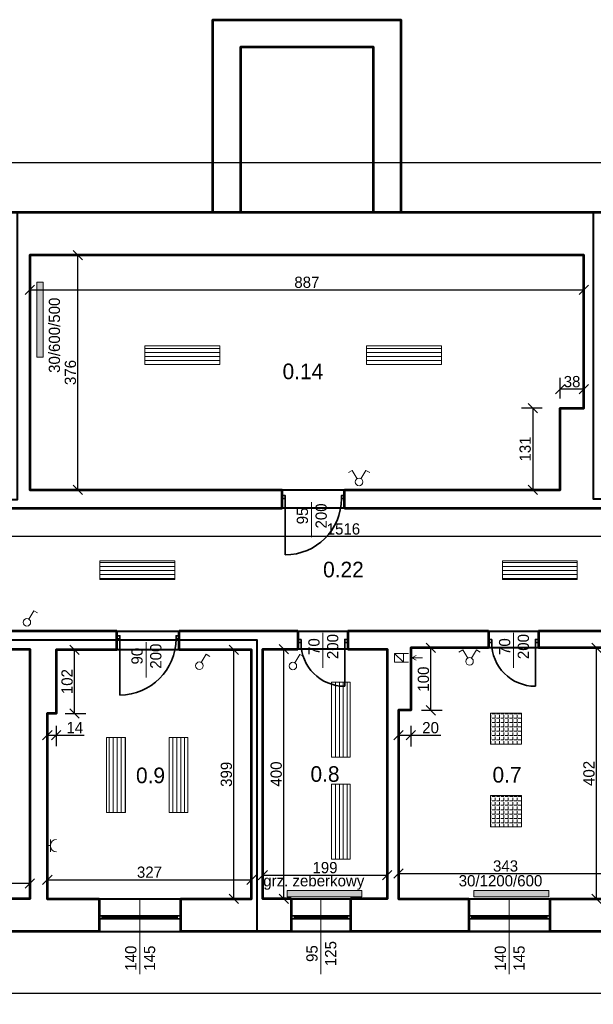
# Model space of a CAD drawing. Header units: millimetres. Extents: x 410204 to 467463, y -88400 to -47908.
# Tile 20 of 30: x 462016 to 462934, y -50555 to -48978. Entities that reach past the tile are written whole.
import ezdxf
from ezdxf.enums import TextEntityAlignment as Align

# ---------------------------------------------------------------- set-up
doc = ezdxf.new("R2010")
doc.units = ezdxf.units.MM
for name, color, linetype, lineweight in [('Apow', 1, 'Continuous', 40), ('drzwi', 53, 'Continuous', 35), ('gniazdo', 4, 'Continuous', 18), ('grzejnik', 20, 'Continuous', 18), ('komin', 213, 'Continuous', 18), ('okno', 211, 'Continuous', 35), ('opis', 47, 'Continuous', 18), ('opis powierzchnie', 10, 'Continuous', 18), ('oświetlenie', 40, 'Continuous', 18), ('widok', 136, 'Continuous', 18), ('ściany', 21, 'Continuous', 53)]:
    doc.layers.add(name, color=color, linetype=linetype, lineweight=lineweight)
doc.layers.add('wymiary wewn', color=151, linetype='Continuous')
doc.layers.add('wymiary zewn', color=82, linetype='Continuous')
doc.dimstyles.new('1 100', dxfattribs={"dimtxt": 18, "dimasz": 15, "dimexe": 18, "dimexo": 0.0625, "dimgap": 3, "dimtad": 1, "dimdec": 0, "dimzin": 0, "dimdsep": 46, "dimtxsty": 'Standard', "dimblk": 'OBLIQUE', "dimcen": 0.09, "dimadec": 0, "dimazin": 0, "dimtfac": 1, "dimtdec": 0, "dimtofl": 0, "dimtmove": 0, "dimatfit": 3, "dimldrblk": 'OBLIQUE', "dimfxl": 15, "dimfxlon": 1, "dimtolj": 1, "dimtzin": 0, "dimarcsym": 0})

# ---------------------------------------------------------------- blocks, each defined once
blk = doc.blocks.new('_Oblique')
at = {"color": 0, "linetype": 'ByBlock', "lineweight": -2}
blk.add_line((-0.5, -0.5), (0.5, 0.5), dxfattribs=at)
blk = doc.blocks.new('*D15466')
at = {"layer": 'Defpoints', "color": 0}
for p in [(462965.2, -50345.4), (462622.2, -50386), (462965.2, -50386)]:
    blk.add_point(p, dxfattribs=at)
at = {"layer": 'wymiary wewn', "color": 0, "lineweight": -2}
for p, q in [((462622.2, -50360.4), (462622.2, -50327.4)), ((462965.2, -50360.4), (462965.2, -50327.4)), ((462622.2, -50345.4), (462965.2, -50345.4))]:
    blk.add_line(p, q, dxfattribs=at)
at = {"layer": 'wymiary wewn', "color": 0, "linetype": 'ByBlock', "lineweight": -2, "xscale": 15, "yscale": 15, "zscale": 15, "rotation": 180}
blk.add_blockref('_Oblique', (462622.2, -50345.4), dxfattribs=at)
at = {"layer": 'wymiary wewn', "color": 0, "linetype": 'ByBlock', "lineweight": -2, "xscale": 15, "yscale": 15, "zscale": 15}
blk.add_blockref('_Oblique', (462965.2, -50345.4), dxfattribs=at)
at = {"layer": 'wymiary wewn', "color": 0, "insert": (462793.7, -50333.4), "char_height": 18, "attachment_point": 5}
blk.add_mtext('\\A1;343', dxfattribs=at)
blk = doc.blocks.new('*D15467')
at = {"layer": 'Defpoints', "color": 0}
for p in [(462604.2, -50348), (462405.2, -50386), (462604.2, -50386)]:
    blk.add_point(p, dxfattribs=at)
at = {"layer": 'wymiary wewn', "color": 0, "lineweight": -2}
for p, q in [((462405.2, -50363), (462405.2, -50330)), ((462604.2, -50363), (462604.2, -50330)), ((462405.2, -50348), (462604.2, -50348))]:
    blk.add_line(p, q, dxfattribs=at)
at = {"layer": 'wymiary wewn', "color": 0, "linetype": 'ByBlock', "lineweight": -2, "xscale": 15, "yscale": 15, "zscale": 15, "rotation": 180}
blk.add_blockref('_Oblique', (462405.2, -50348), dxfattribs=at)
at = {"layer": 'wymiary wewn', "color": 0, "linetype": 'ByBlock', "lineweight": -2, "xscale": 15, "yscale": 15, "zscale": 15}
blk.add_blockref('_Oblique', (462604.2, -50348), dxfattribs=at)
at = {"layer": 'wymiary wewn', "color": 0, "insert": (462504.7, -50336), "char_height": 18, "attachment_point": 5}
blk.add_mtext('\\A1;199', dxfattribs=at)
blk = doc.blocks.new('*D15468')
at = {"layer": 'Defpoints', "color": 0}
for p in [(462387.2, -50355.3), (462060.2, -50386), (462387.2, -50386)]:
    blk.add_point(p, dxfattribs=at)
at = {"layer": 'wymiary wewn', "color": 0, "lineweight": -2}
for p, q in [((462060.2, -50370.3), (462060.2, -50337.3)), ((462387.2, -50370.3), (462387.2, -50337.3)), ((462060.2, -50355.3), (462387.2, -50355.3))]:
    blk.add_line(p, q, dxfattribs=at)
at = {"layer": 'wymiary wewn', "color": 0, "linetype": 'ByBlock', "lineweight": -2, "xscale": 15, "yscale": 15, "zscale": 15, "rotation": 180}
blk.add_blockref('_Oblique', (462060.2, -50355.3), dxfattribs=at)
at = {"layer": 'wymiary wewn', "color": 0, "linetype": 'ByBlock', "lineweight": -2, "xscale": 15, "yscale": 15, "zscale": 15}
blk.add_blockref('_Oblique', (462387.2, -50355.3), dxfattribs=at)
at = {"layer": 'wymiary wewn', "color": 0, "insert": (462223.7, -50343.3), "char_height": 18, "attachment_point": 5}
blk.add_mtext('\\A1;327', dxfattribs=at)
blk = doc.blocks.new('*D15469')
at = {"layer": 'Defpoints', "color": 0}
for p in [(461823.2, -50361.2), (461823.2, -50386), (462032.2, -50386)]:
    blk.add_point(p, dxfattribs=at)
at = {"layer": 'wymiary wewn', "color": 0, "lineweight": -2}
for p, q in [((461823.2, -50376.2), (461823.2, -50343.2)), ((462032.2, -50376.2), (462032.2, -50343.2)), ((462032.2, -50361.2), (461823.2, -50361.2))]:
    blk.add_line(p, q, dxfattribs=at)
at = {"layer": 'wymiary wewn', "color": 0, "linetype": 'ByBlock', "lineweight": -2, "xscale": 15, "yscale": 15, "zscale": 15, "rotation": 180}
blk.add_blockref('_Oblique', (461823.2, -50361.2), dxfattribs=at)
at = {"layer": 'wymiary wewn', "color": 0, "linetype": 'ByBlock', "lineweight": -2, "xscale": 15, "yscale": 15, "zscale": 15}
blk.add_blockref('_Oblique', (462032.2, -50361.2), dxfattribs=at)
at = {"layer": 'wymiary wewn', "color": 0, "insert": (461927.7, -50349.2), "char_height": 18, "attachment_point": 5}
blk.add_mtext('\\A1;209', dxfattribs=at)
blk = doc.blocks.new('*D15471')
at = {"layer": 'Defpoints', "color": 0}
for p in [(462358.9, -49987), (462387.2, -49987), (462387.2, -50386)]:
    blk.add_point(p, dxfattribs=at)
at = {"layer": 'wymiary wewn', "color": 0, "lineweight": -2}
for p, q in [((462373.9, -49987), (462340.9, -49987)), ((462358.9, -50386), (462358.9, -49987)), ((462373.9, -50386), (462340.9, -50386))]:
    blk.add_line(p, q, dxfattribs=at)
at = {"layer": 'wymiary wewn', "color": 0, "linetype": 'ByBlock', "lineweight": -2, "xscale": 15, "yscale": 15, "zscale": 15}
for p, rotation in [((462358.9, -49987), 90), ((462358.9, -50386), 270)]:
    blk.add_blockref('_Oblique', p, dxfattribs=dict(at, rotation=rotation))
at = {"layer": 'wymiary wewn', "color": 0, "insert": (462346.9, -50186.5), "char_height": 18, "attachment_point": 5, "rotation": 90}
blk.add_mtext('\\A1;399', dxfattribs=at)
blk = doc.blocks.new('*D15472')
at = {"layer": 'Defpoints', "color": 0}
for p in [(462405.2, -49986), (462438.6, -49986), (462405.2, -50386)]:
    blk.add_point(p, dxfattribs=at)
at = {"layer": 'wymiary wewn', "color": 0, "lineweight": -2}
for p, q in [((462423.6, -49986), (462456.6, -49986)), ((462438.6, -50386), (462438.6, -49986)), ((462423.6, -50386), (462456.6, -50386))]:
    blk.add_line(p, q, dxfattribs=at)
at = {"layer": 'wymiary wewn', "color": 0, "linetype": 'ByBlock', "lineweight": -2, "xscale": 15, "yscale": 15, "zscale": 15}
for p, rotation in [((462438.6, -49986), 90), ((462438.6, -50386), 270)]:
    blk.add_blockref('_Oblique', p, dxfattribs=dict(at, rotation=rotation))
at = {"layer": 'wymiary wewn', "color": 0, "insert": (462426.6, -50186), "char_height": 18, "attachment_point": 5, "rotation": 90}
blk.add_mtext('\\A1;400', dxfattribs=at)
blk = doc.blocks.new('*D15473')
at = {"layer": 'Defpoints', "color": 0}
for p in [(462939.3, -49984), (462965.2, -49984), (462965.2, -50386)]:
    blk.add_point(p, dxfattribs=at)
at = {"layer": 'wymiary wewn', "color": 0, "lineweight": -2}
for p, q in [((462954.3, -49984), (462921.3, -49984)), ((462939.3, -50386), (462939.3, -49984)), ((462954.3, -50386), (462921.3, -50386))]:
    blk.add_line(p, q, dxfattribs=at)
at = {"layer": 'wymiary wewn', "color": 0, "linetype": 'ByBlock', "lineweight": -2, "xscale": 15, "yscale": 15, "zscale": 15}
for p, rotation in [((462939.3, -49984), 90), ((462939.3, -50386), 270)]:
    blk.add_blockref('_Oblique', p, dxfattribs=dict(at, rotation=rotation))
at = {"layer": 'wymiary wewn', "color": 0, "insert": (462927.3, -50185), "char_height": 18, "attachment_point": 5, "rotation": 90}
blk.add_mtext('\\A1;402', dxfattribs=at)
blk = doc.blocks.new('*D15479')
at = {"layer": 'Defpoints', "color": 0}
for p in [(461776.2, -49760), (463292.2, -49760), (461776.2, -49805.6)]:
    blk.add_point(p, dxfattribs=at)
at = {"layer": 'wymiary wewn', "color": 0, "lineweight": -2}
for p, q in [((461776.2, -49790.6), (461776.2, -49823.6)), ((463292.2, -49790.6), (463292.2, -49823.6)), ((463292.2, -49805.6), (461776.2, -49805.6))]:
    blk.add_line(p, q, dxfattribs=at)
at = {"layer": 'wymiary wewn', "color": 0, "linetype": 'ByBlock', "lineweight": -2, "xscale": 15, "yscale": 15, "zscale": 15, "rotation": 180}
blk.add_blockref('_Oblique', (461776.2, -49805.6), dxfattribs=at)
at = {"layer": 'wymiary wewn', "color": 0, "linetype": 'ByBlock', "lineweight": -2, "xscale": 15, "yscale": 15, "zscale": 15}
blk.add_blockref('_Oblique', (463292.2, -49805.6), dxfattribs=at)
at = {"layer": 'wymiary wewn', "color": 0, "insert": (462534.2, -49793.6), "char_height": 18, "attachment_point": 5}
blk.add_mtext('\\A1;1516', dxfattribs=at)
blk = doc.blocks.new('*D15489')
at = {"layer": 'Defpoints', "color": 0}
for p in [(462622.2, -50084), (462642.2, -50084), (462642.2, -50123.9)]:
    blk.add_point(p, dxfattribs=at)
at = {"layer": 'wymiary wewn', "color": 0, "lineweight": -2}
for p, q in [((462622.2, -50108.9), (462622.2, -50141.9)), ((462642.2, -50108.9), (462642.2, -50141.9)), ((462622.2, -50123.9), (462642.2, -50123.9)), ((462642.2, -50123.9), (462690.2, -50123.9))]:
    blk.add_line(p, q, dxfattribs=at)
at = {"layer": 'wymiary wewn', "color": 0, "linetype": 'ByBlock', "lineweight": -2, "xscale": 15, "yscale": 15, "zscale": 15, "rotation": 180}
blk.add_blockref('_Oblique', (462622.2, -50123.9), dxfattribs=at)
at = {"layer": 'wymiary wewn', "color": 0, "linetype": 'ByBlock', "lineweight": -2, "xscale": 15, "yscale": 15, "zscale": 15}
blk.add_blockref('_Oblique', (462642.2, -50123.9), dxfattribs=at)
at = {"layer": 'wymiary wewn', "color": 0, "insert": (462673.7, -50111.9), "char_height": 18, "attachment_point": 5}
blk.add_mtext('\\A1;20', dxfattribs=at)
blk = doc.blocks.new('*D15490')
at = {"layer": 'Defpoints', "color": 0}
for p in [(462642.2, -49984), (462674.3, -49984), (462642.2, -50084)]:
    blk.add_point(p, dxfattribs=at)
at = {"layer": 'wymiary wewn', "color": 0, "lineweight": -2}
for p, q in [((462659.3, -49984), (462692.3, -49984)), ((462674.3, -50084), (462674.3, -49984)), ((462659.3, -50084), (462692.3, -50084))]:
    blk.add_line(p, q, dxfattribs=at)
at = {"layer": 'wymiary wewn', "color": 0, "linetype": 'ByBlock', "lineweight": -2, "xscale": 15, "yscale": 15, "zscale": 15}
for p, rotation in [((462674.3, -49984), 90), ((462674.3, -50084), 270)]:
    blk.add_blockref('_Oblique', p, dxfattribs=dict(at, rotation=rotation))
at = {"layer": 'wymiary wewn', "color": 0, "insert": (462662.3, -50034), "char_height": 18, "attachment_point": 5, "rotation": 90}
blk.add_mtext('\\A1;100', dxfattribs=at)
blk = doc.blocks.new('*D15491')
at = {"layer": 'Defpoints', "color": 0}
for p in [(462074.2, -49987), (462103.9, -49987), (462074.2, -50089)]:
    blk.add_point(p, dxfattribs=at)
at = {"layer": 'wymiary wewn', "color": 0, "lineweight": -2}
for p, q in [((462088.9, -49987), (462121.9, -49987)), ((462103.9, -50089), (462103.9, -49987)), ((462088.9, -50089), (462121.9, -50089))]:
    blk.add_line(p, q, dxfattribs=at)
at = {"layer": 'wymiary wewn', "color": 0, "linetype": 'ByBlock', "lineweight": -2, "xscale": 15, "yscale": 15, "zscale": 15}
for p, rotation in [((462103.9, -49987), 90), ((462103.9, -50089), 270)]:
    blk.add_blockref('_Oblique', p, dxfattribs=dict(at, rotation=rotation))
at = {"layer": 'wymiary wewn', "color": 0, "insert": (462091.9, -50038), "char_height": 18, "attachment_point": 5, "rotation": 90}
blk.add_mtext('\\A1;102', dxfattribs=at)
blk = doc.blocks.new('*D15492')
at = {"layer": 'Defpoints', "color": 0}
for p in [(462060.2, -50089), (462074.2, -50089), (462074.2, -50123.6)]:
    blk.add_point(p, dxfattribs=at)
at = {"layer": 'wymiary wewn', "color": 0, "lineweight": -2}
for p, q in [((462060.2, -50108.6), (462060.2, -50141.6)), ((462074.2, -50108.6), (462074.2, -50141.6)), ((462060.2, -50123.6), (462074.2, -50123.6)), ((462074.2, -50123.6), (462119.2, -50123.6))]:
    blk.add_line(p, q, dxfattribs=at)
at = {"layer": 'wymiary wewn', "color": 0, "linetype": 'ByBlock', "lineweight": -2, "xscale": 15, "yscale": 15, "zscale": 15, "rotation": 180}
blk.add_blockref('_Oblique', (462060.2, -50123.6), dxfattribs=at)
at = {"layer": 'wymiary wewn', "color": 0, "linetype": 'ByBlock', "lineweight": -2, "xscale": 15, "yscale": 15, "zscale": 15}
blk.add_blockref('_Oblique', (462074.2, -50123.6), dxfattribs=at)
at = {"layer": 'wymiary wewn', "color": 0, "insert": (462104.2, -50111.6), "char_height": 18, "attachment_point": 5}
blk.add_mtext('\\A1;14', dxfattribs=at)
blk = doc.blocks.new('*D15494')
at = {"layer": 'Defpoints', "color": 0}
for p in [(462032.2, -49355), (462919.2, -49355), (462919.2, -49410.6)]:
    blk.add_point(p, dxfattribs=at)
at = {"layer": 'wymiary wewn', "color": 0, "lineweight": -2}
for p, q in [((462032.2, -49395.6), (462032.2, -49428.6)), ((462919.2, -49395.6), (462919.2, -49428.6)), ((462032.2, -49410.6), (462919.2, -49410.6))]:
    blk.add_line(p, q, dxfattribs=at)
at = {"layer": 'wymiary wewn', "color": 0, "linetype": 'ByBlock', "lineweight": -2, "xscale": 15, "yscale": 15, "zscale": 15, "rotation": 180}
blk.add_blockref('_Oblique', (462032.2, -49410.6), dxfattribs=at)
at = {"layer": 'wymiary wewn', "color": 0, "linetype": 'ByBlock', "lineweight": -2, "xscale": 15, "yscale": 15, "zscale": 15}
blk.add_blockref('_Oblique', (462919.2, -49410.6), dxfattribs=at)
at = {"layer": 'wymiary wewn', "color": 0, "insert": (462475.7, -49398.6), "char_height": 18, "attachment_point": 5}
blk.add_mtext('\\A1;887', dxfattribs=at)
blk = doc.blocks.new('*D15501')
at = {"layer": 'Defpoints', "color": 0}
for p in [(462032.2, -49355), (462109.2, -49355), (462032.2, -49731)]:
    blk.add_point(p, dxfattribs=at)
at = {"layer": 'wymiary wewn', "color": 0, "lineweight": -2}
for p, q in [((462094.2, -49355), (462127.2, -49355)), ((462109.2, -49731), (462109.2, -49355)), ((462094.2, -49731), (462127.2, -49731))]:
    blk.add_line(p, q, dxfattribs=at)
at = {"layer": 'wymiary wewn', "color": 0, "linetype": 'ByBlock', "lineweight": -2, "xscale": 15, "yscale": 15, "zscale": 15}
for p, rotation in [((462109.2, -49355), 90), ((462109.2, -49731), 270)]:
    blk.add_blockref('_Oblique', p, dxfattribs=dict(at, rotation=rotation))
at = {"layer": 'wymiary wewn', "color": 0, "insert": (462097.2, -49543), "char_height": 18, "attachment_point": 5, "rotation": 90}
blk.add_mtext('\\A1;376', dxfattribs=at)
blk = doc.blocks.new('*D15503')
at = {"layer": 'Defpoints', "color": 0}
for p in [(462881.2, -49600), (462837.2, -49731), (462881.2, -49731)]:
    blk.add_point(p, dxfattribs=at)
at = {"layer": 'wymiary wewn', "color": 0, "lineweight": -2}
for p, q in [((462852.2, -49600), (462819.2, -49600)), ((462837.2, -49600), (462837.2, -49731)), ((462852.2, -49731), (462819.2, -49731))]:
    blk.add_line(p, q, dxfattribs=at)
at = {"layer": 'wymiary wewn', "color": 0, "linetype": 'ByBlock', "lineweight": -2, "xscale": 15, "yscale": 15, "zscale": 15}
for p, rotation in [((462837.2, -49600), 90), ((462837.2, -49731), 270)]:
    blk.add_blockref('_Oblique', p, dxfattribs=dict(at, rotation=rotation))
at = {"layer": 'wymiary wewn', "color": 0, "insert": (462825.2, -49665.5), "char_height": 18, "attachment_point": 5, "rotation": 90}
blk.add_mtext('\\A1;131', dxfattribs=at)
blk = doc.blocks.new('*D15504')
at = {"layer": 'Defpoints', "color": 0}
for p in [(462881.2, -49569.7), (462881.2, -49600), (462919.2, -49600)]:
    blk.add_point(p, dxfattribs=at)
at = {"layer": 'wymiary wewn', "color": 0, "lineweight": -2}
for p, q in [((462881.2, -49584.7), (462881.2, -49551.7)), ((462919.2, -49584.7), (462919.2, -49551.7)), ((462919.2, -49569.7), (462881.2, -49569.7))]:
    blk.add_line(p, q, dxfattribs=at)
at = {"layer": 'wymiary wewn', "color": 0, "linetype": 'ByBlock', "lineweight": -2, "xscale": 15, "yscale": 15, "zscale": 15, "rotation": 180}
blk.add_blockref('_Oblique', (462881.2, -49569.7), dxfattribs=at)
at = {"layer": 'wymiary wewn', "color": 0, "linetype": 'ByBlock', "lineweight": -2, "xscale": 15, "yscale": 15, "zscale": 15}
blk.add_blockref('_Oblique', (462919.2, -49569.7), dxfattribs=at)
at = {"layer": 'wymiary wewn', "color": 0, "insert": (462900.2, -49557.7), "char_height": 18, "attachment_point": 5}
blk.add_mtext('\\A1;38', dxfattribs=at)
blk = doc.blocks.new('d90')
at = {"layer": 'drzwi'}
blk.add_line((264632.9, -20573.3), (264632.9, -20663.3), dxfattribs=at)
for points in [[(264542.9, -20573.3), (264542.9, -20568.3), (264537.9, -20568.3), (264537.9, -20573.3)], [(264637.9, -20573.3), (264637.9, -20568.3), (264632.9, -20568.3), (264632.9, -20573.3)]]:
    blk.add_lwpolyline(points, close=True, dxfattribs=at)
blk.add_arc((264632.9, -20573.3), 90, 180, 270, dxfattribs=at)
blk = doc.blocks.new('świetlówka')
at = {"layer": 'oświetlenie', "transparency": 33554687}
h = blk.add_hatch(dxfattribs=at)
h.set_pattern_fill('ANSI31', color=256, scale=2, angle=45)
h.paths.add_polyline_path([(135304.3, -38767.8), (135304.3, -38887.8), (135334.3, -38887.8), (135334.3, -38767.8)])
at = {"layer": 'oświetlenie'}
blk.add_lwpolyline([(135304.3, -38767.8), (135334.3, -38767.8), (135334.3, -38887.8), (135304.3, -38887.8)], close=True, dxfattribs=at)
blk = doc.blocks.new('d70')
at = {"layer": 'drzwi'}
blk.add_line((-7388, -4633.3), (-7388, -4703.3), dxfattribs=at)
for points in [[(-7393, -4628.3), (-7393, -4633.3), (-7388, -4633.3), (-7388, -4628.3)], [(-7318, -4628.3), (-7318, -4633.3), (-7313, -4633.3), (-7313, -4628.3)]]:
    blk.add_lwpolyline(points, close=True, dxfattribs=at)
blk.add_arc((-7388, -4633.3), 70, 270, 0, dxfattribs=at)
blk = doc.blocks.new('łącznik')
at = {"layer": 'gniazdo'}
for p, q in [((135306.8, -38673), (135314.7, -38659.6)), ((135314.7, -38659.6), (135320.7, -38663.2))]:
    blk.add_line(p, q, dxfattribs=at)
blk.add_circle((135303.8, -38678.2), 6, dxfattribs=at)
blk = doc.blocks.new('*D15530')
at = {"layer": 'Defpoints', "color": 0}
for p in [(461256.2, -50438), (465253.2, -50438), (465253.2, -50536.8)]:
    blk.add_point(p, dxfattribs=at)
at = {"layer": 'wymiary zewn', "color": 0, "lineweight": -2}
for p, q in [((461256.2, -50521.8), (461256.2, -50554.8)), ((465253.2, -50521.8), (465253.2, -50554.8)), ((461256.2, -50536.8), (465253.2, -50536.8))]:
    blk.add_line(p, q, dxfattribs=at)
at = {"layer": 'wymiary zewn', "color": 0, "linetype": 'ByBlock', "lineweight": -2, "xscale": 15, "yscale": 15, "zscale": 15, "rotation": 180}
blk.add_blockref('_Oblique', (461256.2, -50536.8), dxfattribs=at)
at = {"layer": 'wymiary zewn', "color": 0, "linetype": 'ByBlock', "lineweight": -2, "xscale": 15, "yscale": 15, "zscale": 15}
blk.add_blockref('_Oblique', (465253.2, -50536.8), dxfattribs=at)
at = {"layer": 'wymiary zewn', "color": 0, "insert": (463254.7, -50524.8), "char_height": 18, "attachment_point": 5}
blk.add_mtext('\\A1;3997', dxfattribs=at)
blk = doc.blocks.new('*D15533')
at = {"layer": 'Defpoints', "color": 0}
for p in [(465253.2, -49206.7), (461256.2, -49287), (465253.2, -49287)]:
    blk.add_point(p, dxfattribs=at)
at = {"layer": 'wymiary zewn', "color": 0, "lineweight": -2}
for p, q in [((461256.2, -49221.7), (461256.2, -49188.7)), ((465253.2, -49221.7), (465253.2, -49188.7)), ((461256.2, -49206.7), (465253.2, -49206.7))]:
    blk.add_line(p, q, dxfattribs=at)
at = {"layer": 'wymiary zewn', "color": 0, "linetype": 'ByBlock', "lineweight": -2, "xscale": 15, "yscale": 15, "zscale": 15, "rotation": 180}
blk.add_blockref('_Oblique', (461256.2, -49206.7), dxfattribs=at)
at = {"layer": 'wymiary zewn', "color": 0, "linetype": 'ByBlock', "lineweight": -2, "xscale": 15, "yscale": 15, "zscale": 15}
blk.add_blockref('_Oblique', (465253.2, -49206.7), dxfattribs=at)
at = {"layer": 'wymiary zewn', "color": 0, "insert": (463254.7, -49194.7), "char_height": 18, "attachment_point": 5}
blk.add_mtext('\\A1;3997', dxfattribs=at)
blk = doc.blocks.new('łącznik x2')
at = {"layer": 'gniazdo'}
for p, q in [((134889.1, -38634.3), (134883, -38637.9)), ((134897, -38647.7), (134889.1, -38634.3)), ((134903, -38647.7), (134910.9, -38634.3)), ((134910.9, -38634.3), (134917, -38637.9))]:
    blk.add_line(p, q, dxfattribs=at)
blk.add_circle((134900, -38652.9), 6, dxfattribs=at)
blk.add_circle((134900, -38652.9), 6, dxfattribs=at)
blk = doc.blocks.new('świetlówka2')
at = {"layer": 'oświetlenie', "transparency": 33554687}
h = blk.add_hatch(dxfattribs=at)
h.set_pattern_fill('ANGLE', color=256)
h.set_pattern_definition([(3e-13, (0, 0), (-4e-14, 6.985), [5.08, -1.905]), (90, (0, 0), (-6.985, -4e-14), [5.08, -1.905])])
h.paths.add_polyline_path([(134994.3, -38817.8), (134994.3, -38767.8), (134944.3, -38767.8), (134944.3, -38817.8)])
at = {"layer": 'oświetlenie'}
blk.add_lwpolyline([(134944.3, -38767.8), (134994.3, -38767.8), (134994.3, -38817.8), (134944.3, -38817.8)], close=True, dxfattribs=at)
blk = doc.blocks.new('gniazdo')
at = {"layer": 'gniazdo'}
for p, q in [((135889.3, -37717.9), (135889.3, -37737.9)), ((135894.3, -37727.9), (135889.3, -37727.9))]:
    blk.add_line(p, q, dxfattribs=at)
blk.add_arc((135879.3, -37727.9), 10, 270, 90, dxfattribs=at)

msp = doc.modelspace()

# ---------------------------------------------------------------- hatches: boundary and pattern name
at = {"layer": 'grzejnik', "transparency": 33554687}
h = msp.add_hatch(color=256, dxfattribs=at)
h.dxf.hatch_style = 1
h.paths.add_polyline_path([(462043.5, -49398.3), (462043.5, -49518.3), (462053.5, -49518.3), (462053.5, -49398.3)])
h = msp.add_hatch(color=256, dxfattribs=at)
h.dxf.hatch_style = 1
h.paths.add_polyline_path([(462563.9, -50372.6), (462443.9, -50372.6), (462443.9, -50382.6), (462563.9, -50382.6)])
h = msp.add_hatch(color=256, dxfattribs=at)
h.dxf.hatch_style = 1
h.paths.add_polyline_path([(462863.1, -50372.6), (462743.1, -50372.6), (462743.1, -50382.6), (462863.1, -50382.6)])

# ---------------------------------------------------------------- linework, layer by layer
at = {"layer": 'Apow'}
for points in [[(465253.2, -49287), (464180.2, -49287), (464180.2, -49287), (463887.2, -49287), (463887.2, -49287), (462626.2, -49287), (462626.2, -49287), (462325.2, -49287), (462325.2, -49287), (461256.2, -49287), (461256.2, -50438), (465253.2, -50438)], [(462881.2, -49600), (462919.2, -49600), (462919.2, -49355), (462032.2, -49355), (462032.2, -49731), (462881.2, -49731)], [(461776.2, -49760), (461776.2, -49957), (463292.2, -49957), (463292.2, -49760)], [(462032.2, -50386), (462032.2, -49986), (461823.2, -49986), (461823.2, -50386)], [(462060.2, -50386), (462387.2, -50386), (462387.2, -49987), (462074.2, -49987), (462074.2, -50089), (462060.2, -50089)], [(462604.2, -50386), (462604.2, -49986), (462405.2, -49986), (462405.2, -50386)], [(462622.2, -50386), (462965.2, -50386), (462965.2, -49984), (462642.2, -49984), (462642.2, -50084), (462622.2, -50084)]]:
    msp.add_lwpolyline(points, close=True, dxfattribs=at)
msp.add_lwpolyline([(461815.2, -50438), (461256.2, -50438), (461256.2, -49287), (461770.2, -49287), (461770.2, -49746.2), (462012.2, -49746.2), (462012.2, -49287), (462934.2, -49287), (462934.2, -49745.5), (463854.2, -49745.5), (463854.2, -49287), (465253.2, -49287), (465253.2, -49974.5), (464978.2, -49974.5), (464978.2, -50438), (462396.2, -50438), (462396.2, -49971.5), (461815.2, -49971.5), (461815.2, -50438)], dxfattribs=at)
at = {"layer": 'grzejnik'}
for points in [[(462043.5, -49398.3), (462053.5, -49398.3), (462053.5, -49518.3), (462043.5, -49518.3)], [(462563.9, -50372.6), (462563.9, -50382.6), (462443.9, -50382.6), (462443.9, -50372.6)], [(462863.1, -50372.6), (462863.1, -50382.6), (462743.1, -50382.6), (462743.1, -50372.6)]]:
    msp.add_lwpolyline(points, close=True, dxfattribs=at)
at = {"layer": 'komin'}
for p, q in [((462616.2, -49993), (462630.2, -50007)), ((462626.2, -49993), (462638.2, -49993)), ((462650.9, -49996.1), (462643.8, -50000)), ((462626.2, -50007), (462638.2, -50007)), ((462643.8, -50000), (462660.6, -50000)), ((462650.9, -50003.9), (462643.8, -50000))]:
    msp.add_line(p, q, dxfattribs=at)
msp.add_lwpolyline([(462616.2, -49993), (462616.2, -50007), (462630.2, -50007), (462630.2, -49993)], close=True, dxfattribs=at)
at = {"layer": 'okno'}
for p, q in [((462268.2, -50413.1), (462148.2, -50413.1)), ((462268.2, -50415.6), (462148.2, -50415.6)), ((462268.2, -50418.1), (462148.2, -50418.1)), ((462540.7, -50413.1), (462455.7, -50413.1)), ((462540.7, -50415.6), (462455.7, -50415.6)), ((462540.7, -50418.1), (462455.7, -50418.1)), ((462859.7, -50413.1), (462739.7, -50413.1)), ((462859.7, -50415.6), (462739.7, -50415.6)), ((462859.7, -50418.1), (462739.7, -50418.1))]:
    msp.add_line(p, q, dxfattribs=at)
for points in [[(462143.2, -50413.1), (462148.2, -50413.1), (462148.2, -50418.1), (462143.2, -50418.1)], [(462268.2, -50413.1), (462273.2, -50413.1), (462273.2, -50418.1), (462268.2, -50418.1)], [(462450.7, -50413.1), (462455.7, -50413.1), (462455.7, -50418.1), (462450.7, -50418.1)], [(462540.7, -50413.1), (462545.7, -50413.1), (462545.7, -50418.1), (462540.7, -50418.1)], [(462734.7, -50413.1), (462739.7, -50413.1), (462739.7, -50418.1), (462734.7, -50418.1)], [(462859.7, -50413.1), (462864.7, -50413.1), (462864.7, -50418.1), (462859.7, -50418.1)]]:
    msp.add_lwpolyline(points, close=True, dxfattribs=at)
at = {"layer": 'opis'}
for p, q in [((462482.9, -49806.8), (462482.9, -49750.6)), ((462501.4, -50016.1), (462501.4, -49959.8)), ((462806.6, -50016.1), (462806.6, -49959.8)), ((462218.2, -50031.3), (462218.2, -49975.1)), ((462208.2, -50386), (462208.2, -50506.5)), ((462498.2, -50386), (462498.2, -50506.5)), ((462799.7, -50386), (462799.7, -50506.5))]:
    msp.add_line(p, q, dxfattribs=at)
at = {"layer": 'widok'}
for p, q in [((463042.6, -49957), (462558.6, -49957)), ((462273.2, -50386), (462143.2, -50386)), ((462545.7, -50386), (462450.7, -50386)), ((462864.7, -50386), (462734.7, -50386)), ((462143.2, -50438), (462273.2, -50438)), ((462450.7, -50438), (462545.7, -50438)), ((462734.7, -50438), (462864.7, -50438))]:
    msp.add_line(p, q, dxfattribs=at)
at = {"layer": 'ściany'}
for p, q in [((462334.2, -49287), (461256.2, -49287)), ((464582.7, -49287), (462334.2, -49287)), ((462436, -49760), (462436, -49731)), ((462536, -49760), (462536, -49731)), ((462171.3, -49987), (462171.3, -49957)), ((462271.3, -49987), (462271.3, -49957)), ((462461.2, -49957), (462461.2, -49986)), ((462541.2, -49957), (462541.2, -49986)), ((462766.5, -49957), (462766.5, -49984)), ((462846.5, -49957), (462846.5, -49984)), ((462143.2, -50386), (462143.2, -50438)), ((462273.2, -50386), (462273.2, -50438)), ((462450.7, -50386), (462450.7, -50438)), ((462545.7, -50386), (462545.7, -50438)), ((462734.7, -50386), (462734.7, -50438)), ((462864.7, -50386), (462864.7, -50438)), ((462143.2, -50438), (461967.7, -50438)), ((462450.7, -50438), (462273.2, -50438)), ((462734.7, -50438), (462545.7, -50438)), ((463032.7, -50438), (462864.7, -50438))]:
    msp.add_line(p, q, dxfattribs=at)
for points in [[(462325.2, -49287), (462325.2, -48978), (462626.2, -48978), (462626.2, -49287)], [(462582.2, -49287), (462582.2, -49022), (462369.2, -49022), (462369.2, -49287)], [(462536, -49731), (462881.2, -49731), (462881.2, -49600), (462919.2, -49600), (462919.2, -49355), (462032.2, -49355), (462032.2, -49731), (462436, -49731)], [(461921.1, -49760), (462436, -49760)], [(462536, -49760), (463292.2, -49760), (463292.2, -49783)], [(462171.3, -49957), (461972.2, -49957)], [(462461.2, -49957), (462271.3, -49957)], [(462766.5, -49957), (462541.2, -49957)], [(463090.4, -49957), (462846.5, -49957)], [(461972.2, -49986), (462032.2, -49986), (462032.2, -50386), (461967.7, -50386)], [(462171.3, -49987), (462074.2, -49987), (462074.2, -50089), (462060.2, -50089), (462060.2, -50386), (462143.2, -50386)], [(462273.2, -50386), (462387.2, -50386), (462387.2, -49987), (462271.3, -49987)], [(462450.7, -50386), (462405.2, -50386), (462405.2, -49986), (462461.2, -49986)], [(462541.2, -49986), (462604.2, -49986), (462604.2, -50386), (462545.7, -50386)], [(462766.5, -49984), (462642.2, -49984), (462642.2, -50084), (462622.2, -50084), (462622.2, -50386), (462734.7, -50386)], [(462864.7, -50386), (462965.2, -50386), (462965.2, -49984), (462846.5, -49984)]]:
    msp.add_lwpolyline(points, dxfattribs=at)

# ---------------------------------------------------------------- block references
at = {"layer": 'gniazdo'}
for name, p in [('łącznik x2', (327659.2, -11065.4)), ('łącznik', (326723.7, -11264.9)), ('łącznik', (326999.8, -11334.4)), ('łącznik', (327149.5, -11334.8)), ('łącznik x2', (327836.1, -11352.7))]:
    msp.add_blockref(name, p, dxfattribs=at)
at = {"layer": 'gniazdo', "xscale": -1, "rotation": 359.9999999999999}
msp.add_blockref('gniazdo', (597954.4, -12572.8), dxfattribs=at)
at = {"layer": 'oświetlenie', "xscale": -1}
for p, rotation in [((423448.6, 85804.1), 89.99999999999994), ((423803.2, 85804.1), 89.99999999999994), ((501031.9, -185178.8), 270)]:
    msp.add_blockref('świetlówka', p, dxfattribs=dict(at, rotation=rotation))
at = {"layer": 'oświetlenie', "rotation": 90}
msp.add_blockref('świetlówka', (424020.8, -185178.8), dxfattribs=at)
at = {"layer": 'oświetlenie'}
for p in [(327210.8, -11271.3), (326850.8, -11359.7), (326950.8, -11359.7), (327210.8, -11434.3)]:
    msp.add_blockref('świetlówka', p, dxfattribs=at)
at = {"layer": 'oświetlenie', "xscale": -1}
for p in [(597763.7, -11320.6), (597763.7, -11452.7)]:
    msp.add_blockref('świetlówka2', p, dxfattribs=at)
at = {"layer": 'ściany', "xscale": -1}
for name, p in [('d90', (727073.9, -29171.7)), ('d90', (726809.2, -29396.2)), ('d70', (455148.3, -45342.2)), ('d70', (455453.5, -45342.2))]:
    msp.add_blockref(name, p, dxfattribs=at)

# ---------------------------------------------------------------- texts
at = {"layer": 'grzejnik', "insert": (462062.5, -49543.6), "char_height": 18, "width": 29.42, "attachment_point": 1, "rotation": 90}
msp.add_mtext('30/600/500', dxfattribs=at)
at = {"layer": 'grzejnik', "char_height": 18, "width": 258.06, "attachment_point": 1}
for s, insert in [('grz. żeberkowy', (462405.8, -50347.9)), ('30/1200/600', (462718.7, -50347.9))]:
    msp.add_mtext(s, dxfattribs=dict(at, insert=insert))
at = {"layer": 'opis', "char_height": 18, "width": 54.869, "rotation": 90}
for s, insert, attachment_point in [('\\pxqc;95\\P200', (462459.5, -49745.3), 3), ('\\pxqc;70\\P200', (462478, -49954.5), 3), ('\\pxqc;70\\P200', (462783.2, -49954.5), 3), ('\\pxqc;90\\P200', (462194.8, -49969.8), 3), ('\\pxqc;95\\P125', (462474.8, -50501), 1), ('140\\P145', (462184.8, -50501), 1), ('140\\P145', (462776.3, -50501), 1)]:
    msp.add_mtext(s, dxfattribs=dict(at, insert=insert, attachment_point=attachment_point))
at = {"layer": 'opis powierzchnie'}
for s, p in [('0.14', (462469.3, -49541.2)), ('0.22', (462534.2, -49858.5)), ('0.9', (462225.4, -50188.2)), ('0.8', (462504.7, -50186)), ('0.7', (462796.1, -50187.2))]:
    msp.add_text(s, height=25, dxfattribs=at).set_placement(p, align=Align.MIDDLE_CENTER)

# ---------------------------------------------------------------- dimensions: what is measured, and where the dimension line sits
at = {"layer": 'wymiary wewn'}
for base, p1, p2, picture, middle in [((462109.2, -49355), (462032.2, -49731), (462032.2, -49355), '*D15501', (462097.2, -49543)), ((462837.2, -49731), (462881.2, -49600), (462881.2, -49731), '*D15503', (462825.2, -49665.5)), ((462103.9, -49987), (462074.2, -50089), (462074.2, -49987), '*D15491', (462091.9, -50038)), ((462358.9, -49987), (462387.2, -50386), (462387.2, -49987), '*D15471', (462346.9, -50186.5)), ((462438.6, -49986), (462405.2, -50386), (462405.2, -49986), '*D15472', (462426.6, -50186)), ((462674.3, -49984), (462642.2, -50084), (462642.2, -49984), '*D15490', (462662.3, -50034)), ((462939.3, -49984), (462965.2, -50386), (462965.2, -49984), '*D15473', (462927.3, -50185))]:
    dim = msp.add_linear_dim(base=base, p1=p1, p2=p2, angle=90, dimstyle='1 100', dxfattribs=at)
    dim.commit()
    dim.dimension.update_dxf_attribs({"geometry": picture, "text_midpoint": middle})
for base, p1, p2, picture, middle in [((462919.2, -49410.6), (462032.2, -49355), (462919.2, -49355), '*D15494', (462475.7, -49398.6)), ((462881.2, -49569.7), (462919.2, -49600), (462881.2, -49600), '*D15504', (462900.2, -49557.7)), ((461776.2, -49805.6), (463292.2, -49760), (461776.2, -49760), '*D15479', (462534.2, -49793.6)), ((462074.2, -50123.6), (462060.2, -50089), (462074.2, -50089), '*D15492', (462104.2, -50111.6)), ((462642.2, -50123.9), (462622.2, -50084), (462642.2, -50084), '*D15489', (462673.7, -50111.9)), ((462604.2, -50348), (462405.2, -50386), (462604.2, -50386), '*D15467', (462504.7, -50336)), ((462965.2, -50345.4), (462622.2, -50386), (462965.2, -50386), '*D15466', (462793.7, -50333.4)), ((461823.2, -50361.2), (462032.2, -50386), (461823.2, -50386), '*D15469', (461927.7, -50349.2)), ((462387.2, -50355.3), (462060.2, -50386), (462387.2, -50386), '*D15468', (462223.7, -50343.3))]:
    dim = msp.add_linear_dim(base=base, p1=p1, p2=p2, dimstyle='1 100', dxfattribs=at)
    dim.commit()
    dim.dimension.update_dxf_attribs({"geometry": picture, "text_midpoint": middle})
at = {"layer": 'wymiary zewn'}
for base, p1, p2, picture, middle in [((465253.2, -49206.7), (461256.2, -49287), (465253.2, -49287), '*D15533', (463254.7, -49194.7)), ((465253.2, -50536.8), (461256.2, -50438), (465253.2, -50438), '*D15530', (463254.7, -50524.8))]:
    dim = msp.add_linear_dim(base=base, p1=p1, p2=p2, dimstyle='1 100', dxfattribs=at)
    dim.commit()
    dim.dimension.update_dxf_attribs({"geometry": picture, "text_midpoint": middle})

doc.saveas('drawing.dxf')
